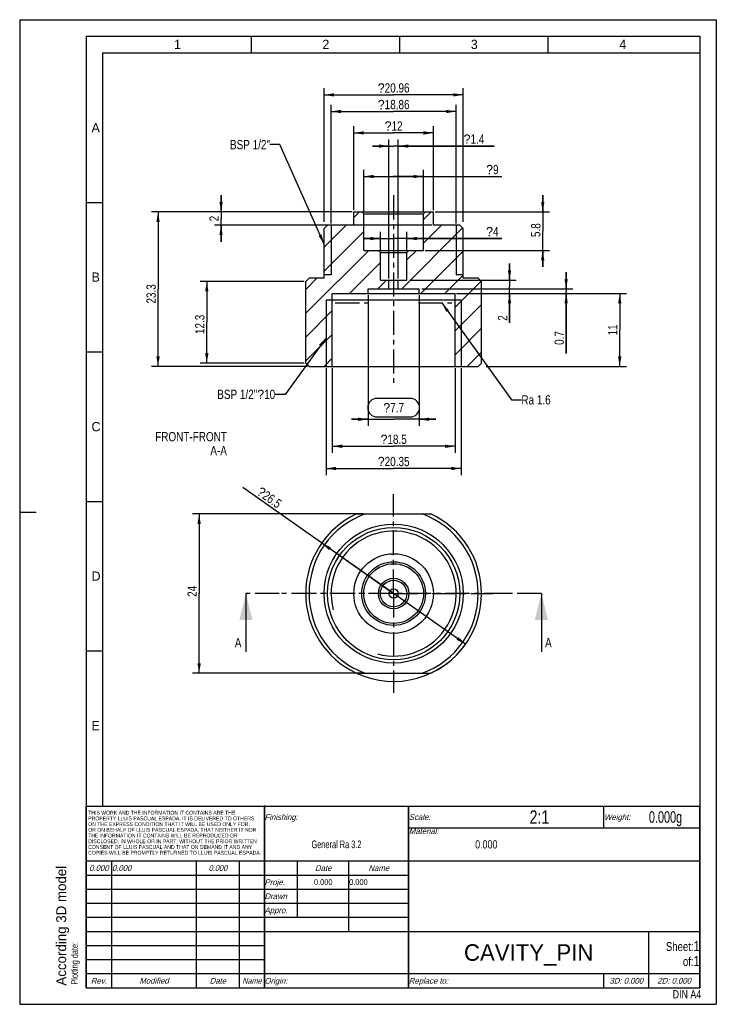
# Model space of a CAD drawing. Header units: millimetres. Extents: x 0 to 210, y 0 to 297.
import ezdxf

# ---------------------------------------------------------------- set-up
doc = ezdxf.new("R2010")
doc.units = ezdxf.units.MM
doc.header["$LTSCALE"] = 19.36
doc.linetypes.add('CENTER', pattern=[0.6, 0.375, -0.075, 0.075, -0.075])
doc.layers.get('0').update_dxf_attribs({"linetype": 'CONTINUOUS'})
for name, color, linetype in [('02___PRT_ALL_AXES', 7, 'CONTINUOUS'), ('030__DIMS', 7, 'CONTINUOUS'), ('051__CHAMFERS', 7, 'CONTINUOUS'), ('DEFAULT_1', 7, 'CENTER')]:
    doc.layers.add(name, color=color, linetype=linetype)
doc.styles.get("Standard").update_dxf_attribs({"font": 'txt', "width": 0.8})
doc.styles.add('TEXTSTYLE_2', font='txt')
doc.styles.add('TEXTSTYLE_3', font='symbol_asme.ttf')
doc.styles.add('TEXTSTYLE_4', font='symbol_iso.ttf')
doc.styles.add('TEXTSTYLE_5', font='txt', dxfattribs={"width": 0.9})
doc.styles.add('TEXTSTYLE_7', font='txt', dxfattribs={"width": 0.7})
doc.dimstyles.new('DIMSTYLE_1', dxfattribs={"dimtxt": 2.8, "dimasz": 3, "dimexe": 2, "dimexo": 0.5, "dimtad": 1, "dimlfac": 0.5, "dimdsep": 46, "dimtxsty": 'STANDARD', "dimblk": '_FILLED', "dimblk1": '_FILLED', "dimblk2": '_FILLED', "dimcen": 0.09, "dimazin": 2, "dimtp": 0.2, "dimtm": 0.2, "dimtfac": 1, "dimtmove": 0, "dimatfit": 2, "dimldrblk": '_FILLED', "dimfxl": 1, "dimtolj": 1, "dimarcsym": 0})
doc.dimstyles.new('DIMSTYLE_2', dxfattribs={"dimtxt": 2.8, "dimasz": 3, "dimexe": 2, "dimexo": 0.5, "dimgap": 0.7, "dimtad": 1, "dimlfac": 0.5, "dimdsep": 46, "dimtxsty": 'STANDARD', "dimblk": '_FILLED', "dimblk1": '_FILLED', "dimblk2": '_FILLED', "dimcen": 0.09, "dimazin": 2, "dimtp": 0.2, "dimtm": 0.2, "dimtfac": 1, "dimtofl": 0, "dimtmove": 0, "dimatfit": 3, "dimldrblk": '_FILLED', "dimfxl": 1, "dimtolj": 1, "dimarcsym": 0})
doc.dimstyles.new('DIMSTYLE_3', dxfattribs={"dimtxt": 2.8, "dimasz": 3, "dimexe": 2, "dimexo": 0.5, "dimgap": 0.7, "dimtad": 1, "dimdec": 3, "dimlfac": 0.5, "dimdsep": 46, "dimtxsty": 'STANDARD', "dimblk": '_FILLED', "dimblk1": '_FILLED', "dimblk2": '_FILLED', "dimcen": 0.09, "dimazin": 2, "dimtp": 0.001, "dimtm": 0.001, "dimtfac": 1, "dimtdec": 3, "dimtofl": 0, "dimtmove": 0, "dimatfit": 3, "dimldrblk": '_FILLED', "dimfxl": 1, "dimtolj": 1, "dimarcsym": 0})
doc.dimstyles.new('DIMSTYLE_4', dxfattribs={"dimtxt": 2.8, "dimasz": 3, "dimexe": 2, "dimexo": 0.5, "dimgap": 0.7, "dimtad": 1, "dimlfac": 0.5, "dimdsep": 46, "dimtxsty": 'STANDARD', "dimblk": '_FILLED', "dimblk1": '_FILLED', "dimblk2": '_FILLED', "dimcen": 0.09, "dimazin": 2, "dimtp": 0.01, "dimtm": 0.01, "dimtfac": 1, "dimtofl": 0, "dimtmove": 0, "dimatfit": 3, "dimldrblk": '_FILLED', "dimfxl": 1, "dimtolj": 1, "dimarcsym": 0})
doc.dimstyles.get("Standard").update_dxf_attribs({"dimtxt": 2.8, "dimasz": 3, "dimexe": 2, "dimexo": 0.5, "dimtad": 1, "dimdsep": 46, "dimtxsty": 'STANDARD', "dimblk": '_FILLED', "dimblk1": '_FILLED', "dimblk2": '_FILLED', "dimcen": 0.09, "dimazin": 2, "dimtol": 1, "dimtp": 0.01, "dimtm": 0.01, "dimtfac": 1, "dimtofl": 0, "dimtmove": 0, "dimatfit": 3, "dimldrblk": '_FILLED', "dimfxl": 1, "dimtolj": 1, "dimarcsym": 0})

# ---------------------------------------------------------------- blocks, each defined once
blk = doc.blocks.new('_FILLED')
at = {"color": 0, "linetype": 'BYBLOCK'}
blk.add_solid([(0, 0), (-1, 0.167), (-1, -0.167)], dxfattribs=at)
blk = doc.blocks.new('XSEC_FILLED')
at = {"color": 0, "linetype": 'BYBLOCK'}
blk.add_solid([(0, 0), (-1, 0.25), (-1, -0.25)], dxfattribs=at)
blk = doc.blocks.new('*D0')
at = {"color": 2, "linetype": 'CONTINUOUS'}
for p, q in [((112.73, 123.9), (67.22, 155.92)), ((91.06, 139.15), (112.73, 123.9)), ((134.4, 108.65), (112.73, 123.9))]:
    blk.add_line(p, q, dxfattribs=at)
at = {"color": 2, "linetype": 'CONTINUOUS', "xscale": 3, "yscale": 3, "zscale": 3}
for p, rotation in [((91.06, 139.15), 144.869063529), ((134.4, 108.65), 324.869063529)]:
    blk.add_blockref('_FILLED', p, dxfattribs=dict(at, rotation=rotation))
at = {"color": 2, "linetype": 'CONTINUOUS', "insert": (79.27, 151.73), "char_height": 2.8, "width": 12.2626, "attachment_point": 3, "rotation": 324.8691, "line_spacing_factor": 0.9, "style": 'TEXTSTYLE_3'}
blk.add_mtext('?\\ftxt;{\\W0.8;26.5}', dxfattribs=at)
blk = doc.blocks.new('*D1')
at = {"color": 2, "linetype": 'CONTINUOUS'}
for p, q in [((103.61, 147.9), (52.09, 147.9)), ((54.09, 147.9), (54.09, 123.9)), ((54.09, 99.9), (54.09, 123.9)), ((103.61, 99.9), (52.09, 99.9))]:
    blk.add_line(p, q, dxfattribs=at)
at = {"color": 2, "linetype": 'CONTINUOUS', "xscale": 3, "yscale": 3, "zscale": 3}
for p, rotation in [((54.09, 147.9), 90), ((54.09, 99.9), 270)]:
    blk.add_blockref('_FILLED', p, dxfattribs=dict(at, rotation=rotation))
at = {"color": 2, "linetype": 'CONTINUOUS', "insert": (50.59, 124.56), "char_height": 2.8, "width": 4.48, "attachment_point": 2, "rotation": 90, "line_spacing_factor": 0.9}
blk.add_mtext('24', dxfattribs=at)
blk = doc.blocks.new('*D2')
at = {"color": 2, "linetype": 'CONTINUOUS'}
for p, q in [((105.03, 213.92), (105.03, 174.47)), ((120.43, 213.92), (120.43, 174.47)), ((105.03, 176.47), (100.03, 176.47)), ((100.03, 176.47), (112.73, 176.47)), ((125.43, 176.47), (112.73, 176.47)), ((120.43, 176.47), (125.43, 176.47))]:
    blk.add_line(p, q, dxfattribs=at)
at = {"color": 2, "linetype": 'CONTINUOUS', "xscale": 3, "yscale": 3, "zscale": 3}
blk.add_blockref('_FILLED', (105.03, 176.47), dxfattribs=at)
at = {"color": 2, "linetype": 'CONTINUOUS', "xscale": 3, "yscale": 3, "zscale": 3, "rotation": 180}
blk.add_blockref('_FILLED', (120.43, 176.47), dxfattribs=at)
at = {"color": 2, "linetype": 'CONTINUOUS', "insert": (112.73, 181.37), "char_height": 2.8, "width": 10.0226, "attachment_point": 2, "line_spacing_factor": 0.9, "style": 'TEXTSTYLE_3'}
blk.add_mtext('?\\ftxt;{\\W0.8;7.7}', dxfattribs=at)
blk = doc.blocks.new('*D3')
at = {"color": 2, "linetype": 'CONTINUOUS'}
for p, q in [((111.33, 258.87), (106.33, 258.87)), ((106.33, 258.87), (112.73, 258.87)), ((111.33, 218.92), (111.33, 260.87)), ((143.06, 258.87), (112.73, 258.87)), ((114.13, 218.92), (114.13, 260.87)), ((114.13, 258.87), (143.06, 258.87))]:
    blk.add_line(p, q, dxfattribs=at)
at = {"color": 2, "linetype": 'CONTINUOUS', "xscale": 3, "yscale": 3, "zscale": 3}
blk.add_blockref('_FILLED', (111.33, 258.87), dxfattribs=at)
at = {"color": 2, "linetype": 'CONTINUOUS', "xscale": 3, "yscale": 3, "zscale": 3, "rotation": 180}
blk.add_blockref('_FILLED', (114.13, 258.87), dxfattribs=at)
at = {"color": 2, "linetype": 'CONTINUOUS', "insert": (133.82, 262.37), "char_height": 2.8, "width": 9.2389, "attachment_point": 1, "line_spacing_factor": 0.9, "style": 'TEXTSTYLE_4'}
blk.add_mtext('?\\ftxt;{\\W0.8;1.4}', dxfattribs=at)
blk = doc.blocks.new('*D4')
at = {"color": 2, "linetype": 'CONTINUOUS'}
for p, q in [((94.23, 191.92), (94.23, 166.33)), ((131.23, 191.92), (131.23, 166.33)), ((94.23, 168.33), (112.73, 168.33)), ((131.23, 168.33), (112.73, 168.33))]:
    blk.add_line(p, q, dxfattribs=at)
at = {"color": 2, "linetype": 'CONTINUOUS', "xscale": 3, "yscale": 3, "zscale": 3, "rotation": 180}
blk.add_blockref('_FILLED', (94.23, 168.33), dxfattribs=at)
at = {"color": 2, "linetype": 'CONTINUOUS', "xscale": 3, "yscale": 3, "zscale": 3}
blk.add_blockref('_FILLED', (131.23, 168.33), dxfattribs=at)
at = {"color": 2, "linetype": 'CONTINUOUS', "insert": (112.73, 171.83), "char_height": 2.8, "width": 11.4789, "attachment_point": 2, "line_spacing_factor": 0.9, "style": 'TEXTSTYLE_4'}
blk.add_mtext('?\\ftxt;{\\W0.8;18.5}', dxfattribs=at)
blk = doc.blocks.new('*D5')
at = {"color": 2, "linetype": 'CONTINUOUS'}
for p, q in [((147.67, 218.42), (147.67, 223.42)), ((147.67, 223.42), (147.67, 216.42)), ((117.51, 218.42), (149.67, 218.42)), ((131.73, 214.42), (149.67, 214.42)), ((147.67, 205.61), (147.67, 216.42)), ((147.67, 214.42), (147.67, 205.61))]:
    blk.add_line(p, q, dxfattribs=at)
at = {"color": 2, "linetype": 'CONTINUOUS', "xscale": 3, "yscale": 3, "zscale": 3}
for p, rotation in [((147.67, 218.42), 270), ((147.67, 214.42), 90)]:
    blk.add_blockref('_FILLED', p, dxfattribs=dict(at, rotation=rotation))
at = {"color": 2, "linetype": 'CONTINUOUS', "insert": (144.17, 207.85), "char_height": 2.8, "width": 2.24, "attachment_point": 3, "rotation": 90, "line_spacing_factor": 0.9}
blk.add_mtext('2', dxfattribs=at)
blk = doc.blocks.new('*D6')
at = {"color": 2, "linetype": 'CONTINUOUS'}
for p, q in [((100.73, 239.52), (100.73, 264.85)), ((124.73, 239.52), (124.73, 264.85)), ((100.73, 262.85), (112.73, 262.85)), ((124.73, 262.85), (112.73, 262.85))]:
    blk.add_line(p, q, dxfattribs=at)
at = {"color": 2, "linetype": 'CONTINUOUS', "xscale": 3, "yscale": 3, "zscale": 3, "rotation": 180}
blk.add_blockref('_FILLED', (100.73, 262.85), dxfattribs=at)
at = {"color": 2, "linetype": 'CONTINUOUS', "xscale": 3, "yscale": 3, "zscale": 3}
blk.add_blockref('_FILLED', (124.73, 262.85), dxfattribs=at)
at = {"color": 2, "linetype": 'CONTINUOUS', "insert": (112.73, 266.35), "char_height": 2.8, "width": 6.9989, "attachment_point": 2, "line_spacing_factor": 0.9, "style": 'TEXTSTYLE_4'}
blk.add_mtext('?\\ftxt;{\\W0.8;12}', dxfattribs=at)
blk = doc.blocks.new('*D7')
at = {"color": 2, "linetype": 'CONTINUOUS'}
for p, q in [((60.7, 239.02), (60.7, 244.02)), ((60.7, 244.02), (60.7, 237.02)), ((98.51, 239.02), (58.7, 239.02)), ((124.23, 235.02), (58.7, 235.02)), ((60.7, 230.02), (60.7, 237.02)), ((60.7, 235.02), (60.7, 230.02))]:
    blk.add_line(p, q, dxfattribs=at)
at = {"color": 2, "linetype": 'CONTINUOUS', "xscale": 3, "yscale": 3, "zscale": 3}
for p, rotation in [((60.7, 239.02), 270), ((60.7, 235.02), 90)]:
    blk.add_blockref('_FILLED', p, dxfattribs=dict(at, rotation=rotation))
at = {"color": 2, "linetype": 'CONTINUOUS', "insert": (57.2, 237.02), "char_height": 2.8, "width": 2.24, "attachment_point": 2, "rotation": 90, "line_spacing_factor": 0.9}
blk.add_mtext('2', dxfattribs=at)
blk = doc.blocks.new('*D8')
at = {"color": 2, "linetype": 'CONTINUOUS'}
for p, q in [((91.77, 235.98), (91.77, 276.32)), ((133.69, 235.98), (133.69, 276.32)), ((91.77, 274.32), (112.73, 274.32)), ((133.69, 274.32), (112.73, 274.32))]:
    blk.add_line(p, q, dxfattribs=at)
at = {"color": 2, "linetype": 'CONTINUOUS', "xscale": 3, "yscale": 3, "zscale": 3, "rotation": 180}
blk.add_blockref('_FILLED', (91.77, 274.32), dxfattribs=at)
at = {"color": 2, "linetype": 'CONTINUOUS', "xscale": 3, "yscale": 3, "zscale": 3}
blk.add_blockref('_FILLED', (133.69, 274.32), dxfattribs=at)
at = {"color": 2, "linetype": 'CONTINUOUS', "insert": (112.73, 277.82), "char_height": 2.8, "width": 13.7189, "attachment_point": 2, "line_spacing_factor": 0.9, "style": 'TEXTSTYLE_4'}
blk.add_mtext('?\\ftxt;{\\W0.8;20.96}', dxfattribs=at)
blk = doc.blocks.new('*D9')
at = {"color": 2, "linetype": 'CONTINUOUS'}
for p, q in [((131.73, 214.42), (182.89, 214.42)), ((180.89, 214.42), (180.89, 203.42)), ((180.89, 192.42), (180.89, 203.42)), ((140.6, 192.42), (182.89, 192.42))]:
    blk.add_line(p, q, dxfattribs=at)
at = {"color": 2, "linetype": 'CONTINUOUS', "xscale": 3, "yscale": 3, "zscale": 3}
for p, rotation in [((180.89, 214.42), 90), ((180.89, 192.42), 270)]:
    blk.add_blockref('_FILLED', p, dxfattribs=dict(at, rotation=rotation))
at = {"color": 2, "linetype": 'CONTINUOUS', "insert": (177.39, 203.42), "char_height": 2.8, "width": 4.48, "attachment_point": 2, "rotation": 90, "line_spacing_factor": 0.9}
blk.add_mtext('11', dxfattribs=at)
blk = doc.blocks.new('*D10')
at = {"color": 2, "linetype": 'CONTINUOUS'}
for p, q in [((164.74, 215.82), (164.74, 220.82)), ((164.74, 220.82), (164.74, 215.12)), ((121.23, 215.82), (166.74, 215.82)), ((132.27, 214.42), (166.74, 214.42)), ((164.74, 196.35), (164.74, 215.12)), ((164.74, 214.42), (164.74, 196.35))]:
    blk.add_line(p, q, dxfattribs=at)
at = {"color": 2, "linetype": 'CONTINUOUS', "xscale": 3, "yscale": 3, "zscale": 3}
for p, rotation in [((164.74, 215.82), 270), ((164.74, 214.42), 90)]:
    blk.add_blockref('_FILLED', p, dxfattribs=dict(at, rotation=rotation))
at = {"color": 2, "linetype": 'CONTINUOUS', "insert": (161.24, 203.07), "char_height": 2.8, "width": 6.72, "attachment_point": 3, "rotation": 90, "line_spacing_factor": 0.9}
blk.add_mtext('0.7', dxfattribs=at)
blk = doc.blocks.new('*D11')
at = {"color": 2, "linetype": 'CONTINUOUS'}
for p, q in [((93.87, 235.52), (93.87, 271.31)), ((131.59, 235.52), (131.59, 271.31)), ((93.87, 269.31), (112.73, 269.31)), ((131.59, 269.31), (112.73, 269.31))]:
    blk.add_line(p, q, dxfattribs=at)
at = {"color": 2, "linetype": 'CONTINUOUS', "xscale": 3, "yscale": 3, "zscale": 3, "rotation": 180}
blk.add_blockref('_FILLED', (93.87, 269.31), dxfattribs=at)
at = {"color": 2, "linetype": 'CONTINUOUS', "xscale": 3, "yscale": 3, "zscale": 3}
blk.add_blockref('_FILLED', (131.59, 269.31), dxfattribs=at)
at = {"color": 2, "linetype": 'CONTINUOUS', "insert": (112.73, 272.81), "char_height": 2.8, "width": 13.7189, "attachment_point": 2, "line_spacing_factor": 0.9, "style": 'TEXTSTYLE_4'}
blk.add_mtext('?\\ftxt;{\\W0.8;18.86}', dxfattribs=at)
blk = doc.blocks.new('*D12')
at = {"color": 2, "linetype": 'CONTINUOUS'}
for p, q in [((92.38, 191.92), (92.38, 159.63)), ((133.08, 191.92), (133.08, 159.63)), ((92.38, 161.63), (112.73, 161.63)), ((133.08, 161.63), (112.73, 161.63))]:
    blk.add_line(p, q, dxfattribs=at)
at = {"color": 2, "linetype": 'CONTINUOUS', "xscale": 3, "yscale": 3, "zscale": 3, "rotation": 180}
blk.add_blockref('_FILLED', (92.38, 161.63), dxfattribs=at)
at = {"color": 2, "linetype": 'CONTINUOUS', "xscale": 3, "yscale": 3, "zscale": 3}
blk.add_blockref('_FILLED', (133.08, 161.63), dxfattribs=at)
at = {"color": 2, "linetype": 'CONTINUOUS', "insert": (112.73, 165.13), "char_height": 2.8, "width": 13.7189, "attachment_point": 2, "line_spacing_factor": 0.9, "style": 'TEXTSTYLE_4'}
blk.add_mtext('?\\ftxt;{\\W0.8;20.35}', dxfattribs=at)
blk = doc.blocks.new('*D13')
at = {"layer": '030__DIMS', "color": 2, "linetype": 'CONTINUOUS'}
for p, q in [((100.23, 239.02), (39.71, 239.02)), ((41.71, 239.02), (41.71, 215.72)), ((41.71, 192.42), (41.71, 215.72)), ((86.73, 192.42), (39.71, 192.42))]:
    blk.add_line(p, q, dxfattribs=at)
at = {"layer": '030__DIMS', "color": 2, "linetype": 'CONTINUOUS', "xscale": 3, "yscale": 3, "zscale": 3}
for p, rotation in [((41.71, 239.02), 90), ((41.71, 192.42), 270)]:
    blk.add_blockref('_FILLED', p, dxfattribs=dict(at, rotation=rotation))
at = {"layer": '030__DIMS', "color": 2, "linetype": 'CONTINUOUS', "insert": (38.21, 214.29), "char_height": 2.8, "width": 8.96, "attachment_point": 2, "rotation": 90, "line_spacing_factor": 0.9}
blk.add_mtext('23.3', dxfattribs=at)
blk = doc.blocks.new('*D14')
at = {"layer": '030__DIMS', "color": 2, "linetype": 'CONTINUOUS'}
for p, q in [((85.73, 218.02), (54.4, 218.02)), ((56.4, 218.02), (56.4, 205.72)), ((56.4, 193.42), (56.4, 205.72)), ((85.73, 193.42), (54.4, 193.42))]:
    blk.add_line(p, q, dxfattribs=at)
at = {"layer": '030__DIMS', "color": 2, "linetype": 'CONTINUOUS', "xscale": 3, "yscale": 3, "zscale": 3}
for p, rotation in [((56.4, 218.02), 90), ((56.4, 193.42), 270)]:
    blk.add_blockref('_FILLED', p, dxfattribs=dict(at, rotation=rotation))
at = {"layer": '030__DIMS', "color": 2, "linetype": 'CONTINUOUS', "insert": (52.9, 205.09), "char_height": 2.8, "width": 8.96, "attachment_point": 2, "rotation": 90, "line_spacing_factor": 0.9}
blk.add_mtext('12.3', dxfattribs=at)
blk = doc.blocks.new('*D15')
at = {"layer": '030__DIMS', "color": 2, "linetype": 'CONTINUOUS'}
for p, q in [((103.73, 238.92), (103.73, 251.7)), ((103.73, 249.7), (112.73, 249.7)), ((121.73, 249.7), (112.73, 249.7)), ((112.73, 249.7), (145.37, 249.7)), ((121.73, 238.92), (121.73, 251.7))]:
    blk.add_line(p, q, dxfattribs=at)
at = {"layer": '030__DIMS', "color": 2, "linetype": 'CONTINUOUS', "xscale": 3, "yscale": 3, "zscale": 3, "rotation": 180}
blk.add_blockref('_FILLED', (103.73, 249.7), dxfattribs=at)
at = {"layer": '030__DIMS', "color": 2, "linetype": 'CONTINUOUS', "xscale": 3, "yscale": 3, "zscale": 3}
blk.add_blockref('_FILLED', (121.73, 249.7), dxfattribs=at)
at = {"layer": '030__DIMS', "color": 2, "linetype": 'CONTINUOUS', "insert": (140.61, 253.2), "char_height": 2.8, "width": 4.7589, "attachment_point": 1, "line_spacing_factor": 0.9, "style": 'TEXTSTYLE_4'}
blk.add_mtext('?\\ftxt;{\\W0.8;9}', dxfattribs=at)
blk = doc.blocks.new('*D16')
at = {"layer": '030__DIMS', "color": 7, "linetype": 'CONTINUOUS'}
for p, q in [((108.73, 227.32), (108.73, 232.98)), ((116.73, 227.32), (116.73, 232.98)), ((108.73, 230.98), (103.73, 230.98)), ((103.73, 230.98), (112.73, 230.98)), ((145.37, 230.98), (112.73, 230.98)), ((116.73, 230.98), (145.37, 230.98))]:
    blk.add_line(p, q, dxfattribs=at)
at = {"layer": '030__DIMS', "color": 7, "linetype": 'CONTINUOUS', "xscale": 3, "yscale": 3, "zscale": 3}
blk.add_blockref('_FILLED', (108.73, 230.98), dxfattribs=at)
at = {"layer": '030__DIMS', "color": 7, "linetype": 'CONTINUOUS', "xscale": 3, "yscale": 3, "zscale": 3, "rotation": 180}
blk.add_blockref('_FILLED', (116.73, 230.98), dxfattribs=at)
at = {"layer": '030__DIMS', "color": 7, "linetype": 'CONTINUOUS', "insert": (140.61, 234.48), "char_height": 2.8, "width": 4.7589, "attachment_point": 1, "line_spacing_factor": 0.9, "style": 'TEXTSTYLE_4'}
blk.add_mtext('?\\ftxt;{\\W0.8;4}', dxfattribs=at)
blk = doc.blocks.new('*D17')
at = {"layer": '030__DIMS', "color": 2, "linetype": 'CONTINUOUS'}
for p, q in [((157.68, 239.02), (157.68, 244.02)), ((157.68, 244.02), (157.68, 233.22)), ((125.23, 239.02), (159.68, 239.02)), ((157.68, 222.42), (157.68, 233.22)), ((122.23, 227.42), (159.68, 227.42)), ((157.68, 227.42), (157.68, 222.42))]:
    blk.add_line(p, q, dxfattribs=at)
at = {"layer": '030__DIMS', "color": 2, "linetype": 'CONTINUOUS', "xscale": 3, "yscale": 3, "zscale": 3}
for p, rotation in [((157.68, 239.02), 270), ((157.68, 227.42), 90)]:
    blk.add_blockref('_FILLED', p, dxfattribs=dict(at, rotation=rotation))
at = {"layer": '030__DIMS', "color": 2, "linetype": 'CONTINUOUS', "insert": (154.18, 233.51), "char_height": 2.8, "width": 6.72, "attachment_point": 2, "rotation": 90, "line_spacing_factor": 0.9}
blk.add_mtext('5.8', dxfattribs=at)

msp = doc.modelspace()

# ---------------------------------------------------------------- hatches: boundary and pattern name
at = {"linetype": 'CONTINUOUS'}
h = msp.add_hatch(dxfattribs=at)
h.set_pattern_fill('A', color=2, scale=5.083554, angle=45, style=0, pattern_type=0)
h.set_pattern_definition([(45, (0, 0), (-3.59462, 3.59462), [])])
h.paths.add_polyline_path([(132.6905, 235.0245), (133.6905, 234.0245), (133.6905, 219.0245), (138.2304, 219.0245), (139.2305, 218.0244), (139.2305, 193.4245), (138.2304, 192.4245), (131.2305, 192.4245), (131.2305, 214.4245), (120.4305, 214.4245), (120.4305, 215.8245), (114.1305, 215.8245), (114.1305, 218.4245), (116.7305, 218.4245), (116.7305, 226.8245), (117.3305, 227.4245), (121.7305, 227.4245), (121.7305, 238.4245), (122.3305, 239.0245), (124.7305, 239.0245), (124.7305, 235.0245)])
h.paths.add_polyline_path([(91.7705, 234.0245), (92.7705, 235.0245), (100.7305, 235.0245), (100.7305, 239.0245), (103.1305, 239.0245), (103.7305, 238.4245), (103.7305, 227.4245), (108.1305, 227.4245), (108.7305, 226.8245), (108.7305, 218.4245), (111.3305, 218.4245), (111.3305, 215.8245), (105.0305, 215.8245), (105.0305, 214.4245), (94.2305, 214.4245), (94.2305, 192.4245), (87.2305, 192.4245), (86.2305, 193.4245), (86.2305, 218.0244), (87.2305, 219.0245), (91.7705, 219.0245)])

# ---------------------------------------------------------------- linework, layer by layer
at = {"color": 2, "linetype": 'CONTINUOUS'}
for p, q in [((0, 297), (0, 0)), ((0, 297), (210, 297)), ((210, 297), (210, 0)), ((69.75, 292), (69.75, 287)), ((114.5, 292), (114.5, 287)), ((159.25, 292), (159.25, 287)), ((25, 287), (25, 59.99)), ((25, 287), (205, 287)), ((20, 241.9), (25, 241.9)), ((93.8705, 235.0245), (93.8705, 220.0245)), ((131.5905, 235.0245), (131.5905, 220.0245)), ((92.3805, 212.4245), (92.3805, 192.4245)), ((133.0805, 212.4245), (133.0805, 192.4245)), ((20, 196.8), (25, 196.8)), ((117.7417, 182.7749), (107.7192, 182.7749)), ((107.7192, 177.1749), (117.7417, 177.1749)), ((20, 151.7), (25, 151.7)), ((0, 148.5), (5, 148.5)), ((20, 106.6), (25, 106.6)), ((19.9996, 4.9992), (19.9996, 59.7492)), ((19.9996, 59.7492), (204.9996, 59.7492)), ((73.7496, 4.9992), (73.7496, 59.7492)), ((117.2496, 4.9992), (117.2496, 59.7492)), ((176.1196, 53.2492), (176.1196, 59.7492)), ((204.9996, 4.9992), (204.9996, 59.7492)), ((117.2496, 53.2492), (204.9996, 53.2492)), ((19.9996, 43.2492), (204.9996, 43.2492)), ((27.7496, 4.9992), (27.7496, 43.2492)), ((53.2496, 4.9992), (53.2496, 43.2492)), ((66.2496, 4.9992), (66.2496, 43.2492)), ((83.7496, 26.2492), (83.7496, 43.2492)), ((99.2496, 21.9992), (99.2496, 43.2492)), ((19.9996, 38.9992), (117.2496, 38.9992)), ((19.9996, 34.7492), (117.2496, 34.7492)), ((19.9996, 30.4992), (117.2496, 30.4992)), ((19.9996, 26.2492), (117.2496, 26.2492)), ((19.9996, 21.9992), (204.9996, 21.9992)), ((189.6196, 4.9992), (189.6196, 21.9992)), ((19.9996, 17.7492), (73.7496, 17.7492)), ((19.9996, 13.4992), (73.7496, 13.4992)), ((19.9996, 9.2492), (204.9996, 9.2492)), ((176.1196, 4.9992), (176.1196, 9.2492)), ((19.9996, 4.9992), (204.9996, 4.9992)), ((0, 0), (210, 0))]:
    msp.add_line(p, q, dxfattribs=at)
at = {"color": 7, "linetype": 'CONTINUOUS'}
for p, q in [((20, 292), (20, 5)), ((20, 292), (205, 292)), ((205, 292), (205, 5)), ((100.7305, 235.0245), (100.7305, 239.0245)), ((100.7305, 239.0245), (124.7305, 239.0245)), ((103.7305, 238.4245), (103.1305, 239.0245)), ((103.7305, 227.4245), (103.7305, 238.4245)), ((103.7305, 238.4245), (121.7305, 238.4245)), ((121.7305, 238.4245), (122.3305, 239.0245)), ((121.7305, 227.4245), (121.7305, 238.4245)), ((124.7305, 235.0245), (124.7305, 239.0245)), ((91.7705, 234.0245), (92.7705, 235.0245)), ((100.7305, 235.0245), (92.7705, 235.0245)), ((132.6905, 235.0245), (124.7305, 235.0245)), ((133.6905, 234.0245), (132.6905, 235.0245)), ((91.7705, 219.0245), (91.7705, 234.0245)), ((133.6905, 219.0245), (133.6905, 234.0245)), ((103.7305, 227.4245), (121.7305, 227.4245)), ((108.7305, 226.8245), (108.1305, 227.4245)), ((108.7305, 218.4245), (108.7305, 226.8245)), ((108.7305, 226.8245), (116.7305, 226.8245)), ((116.7305, 226.8245), (117.3305, 227.4245)), ((116.7305, 218.4245), (116.7305, 226.8245)), ((93.8705, 220.0245), (91.7705, 220.0245)), ((133.6905, 220.0245), (131.5905, 220.0245)), ((86.2305, 218.0244), (87.2305, 219.0245)), ((86.2305, 193.4245), (86.2305, 218.0244)), ((91.7705, 219.0245), (87.2305, 219.0245)), ((108.7305, 218.4245), (116.7305, 218.4245)), ((111.3305, 215.8245), (111.3305, 218.4245)), ((114.1305, 215.8245), (114.1305, 218.4245)), ((138.2304, 219.0245), (133.6905, 219.0245)), ((139.2305, 218.0244), (138.2304, 219.0245)), ((139.2305, 193.4245), (139.2305, 218.0244)), ((94.2305, 192.4245), (94.2305, 214.4245)), ((94.2305, 214.4245), (131.2305, 214.4245)), ((105.0305, 214.4245), (105.0305, 215.8245)), ((105.0305, 215.8245), (120.4305, 215.8245)), ((120.4305, 214.4245), (120.4305, 215.8245)), ((131.2305, 192.4245), (131.2305, 214.4245)), ((94.2305, 212.4245), (92.3805, 212.4245)), ((131.2269, 212.4245), (94.2341, 212.4245)), ((133.0805, 212.4245), (131.2305, 212.4245)), ((86.2305, 193.4245), (87.2305, 192.4245)), ((139.2305, 193.4245), (138.2304, 192.4245)), ((87.2305, 192.4245), (138.2304, 192.4245)), ((20.002, 59.7502), (205.002, 59.7502)), ((73.7502, 59.9916), (73.7502, 5.0016)), ((117.2501, 59.7628), (117.2501, 5.0012)), ((20.0028, 43.2497), (205.0028, 43.2497)), ((73.7679, 22.0006), (205.0079, 22.0006)), ((20, 5), (205, 5))]:
    msp.add_line(p, q, dxfattribs=at)
for radius in [12, 9.6, 9, 4.6, 4]:
    msp.add_circle((112.7305, 123.8988), radius, dxfattribs=at)
at = {"color": 2, "linetype": 'CONTINUOUS'}
for centre, radius, start, end in [((107.7192, 179.9749), 2.8, 90, 270), ((117.7417, 179.9749), 2.8, 270, 90), ((112.7305, 123.8988), 18.86, 255, 195), ((112.7305, 123.8988), 26.5, 244.912372, 325.949988)]:
    msp.add_arc(centre, radius, start, end, dxfattribs=at)
at = {"layer": '02___PRT_ALL_AXES', "color": 7, "linetype": 'CENTER'}
for p, q in [((112.7305, 244.0245), (112.7305, 187.4245)), ((112.7305, 123.8988), (112.7305, 153.8401)), ((112.7305, 123.8988), (82.7892, 123.8988)), ((112.7305, 123.8988), (112.7305, 93.9575)), ((112.7305, 123.8988), (142.6718, 123.8988))]:
    msp.add_line(p, q, dxfattribs=at)
at = {"layer": '02___PRT_ALL_AXES', "color": 7, "linetype": 'CONTINUOUS'}
msp.add_circle((112.7305, 123.8988), 1.4, dxfattribs=at)
at = {"layer": '051__CHAMFERS', "color": 7, "linetype": 'CONTINUOUS'}
for p, q in [((101.4944, 147.8988), (123.9666, 147.8988)), ((101.4944, 99.8988), (123.9666, 99.8988))]:
    msp.add_line(p, q, dxfattribs=at)
for radius in [20.96, 19.96]:
    msp.add_circle((112.7305, 123.8988), radius, dxfattribs=at)
for centre, radius, start, end in [((112.7305, 123.8989), 26.5, 115.087767, 244.912353), ((112.7305, 123.8989), 25.5, 109.750058, 250.250042), ((112.7304, 123.8987), 25.5, 289.750058, 70.250042), ((112.7304, 123.8987), 26.5, 295.087767, 64.912353)]:
    msp.add_arc(centre, radius, start, end, dxfattribs=at)
at = {"layer": 'DEFAULT_1', "color": 4, "linetype": 'CENTER'}
for p, q in [((95.1441, 211.572), (105.1148, 211.572)), ((120.2525, 211.572), (130.2232, 211.572))]:
    msp.add_line(p, q, dxfattribs=at)
at = {"layer": 'DEFAULT_1', "color": 7, "linetype": 'CENTER'}
for p, q in [((78.1983, 123.8988), (68.1983, 123.8988)), ((157.2626, 123.8988), (147.2626, 123.8988))]:
    msp.add_line(p, q, dxfattribs=at)
at = {"layer": 'DEFAULT_1', "color": 9, "linetype": 'CENTER'}
msp.add_line((147.2626, 123.8988), (78.1983, 123.8988), dxfattribs=at)

# ---------------------------------------------------------------- texts
at = {"color": 2, "linetype": 'CONTINUOUS', "line_spacing_factor": 0.9}
for s, insert, char_height, width, attachment_point, style in [('1', (46.5098, 290.9493), 2.8, 2.8, 1, 'TEXTSTYLE_2'), ('2', (91.2598, 290.9493), 2.8, 2.8, 1, 'TEXTSTYLE_2'), ('3', (136.0098, 290.9493), 2.8, 2.8, 1, 'TEXTSTYLE_2'), ('4', (180.7598, 290.9493), 2.8, 2.8, 1, 'TEXTSTYLE_2'), ('A', (21.6576, 265.8561), 2.8, 2.8, 1, 'TEXTSTYLE_2'), ('B', (21.6576, 220.7561), 2.8, 2.8, 1, 'TEXTSTYLE_2'), ('C', (21.6576, 175.6561), 2.8, 2.8, 1, 'TEXTSTYLE_2'), ('D', (21.6576, 130.5561), 2.8, 2.8, 1, 'TEXTSTYLE_2'), ('E', (21.6576, 85.4561), 2.8, 2.8, 1, 'TEXTSTYLE_2'), ('\\Q15.0;Finishing:', (73.8121, 57.3434), 1.75, 26.25, 1, 'TEXTSTYLE_2'), ('\\Q15.0;Scale:', (117.3121, 57.3434), 1.75, 15.75, 1, 'TEXTSTYLE_2'), ('\\Q15.0;Weight:', (176.1821, 57.3434), 1.75, 18.375, 1, 'TEXTSTYLE_2'), ('\\Q15.0;Material:', (117.3121, 53.1094), 1.75, 23.625, 1, 'TEXTSTYLE_2'), ('General Ra 3.2', (95.4996, 49.3992), 2.3, 22.54, 2, 'TEXTSTYLE_7'), ('\\Q15.0;0.000', (23.8746, 41.9684), 1.75, 13.125, 2, 'TEXTSTYLE_2'), ('\\Q15.0;0.000', (27.8121, 41.9684), 1.75, 13.125, 1, 'TEXTSTYLE_2'), ('\\Q15.0;Date', (91.4996, 41.9684), 1.75, 10.5, 2, 'TEXTSTYLE_2'), ('\\Q15.0;Name', (108.2496, 41.9684), 1.75, 10.5, 2, 'TEXTSTYLE_2'), ('\\Q15.0;Proje.', (73.8121, 37.7184), 1.75, 15.75, 1, 'TEXTSTYLE_2'), ('\\Q15.0;Drawn', (73.8121, 33.4684), 1.75, 13.125, 1, 'TEXTSTYLE_2'), ('\\Q15.0;Appro.', (73.8121, 29.2184), 1.75, 15.75, 1, 'TEXTSTYLE_2'), ('\\Q15.0;Rev.', (23.8746, 7.9684), 1.75, 10.5, 2, 'TEXTSTYLE_2'), ('\\Q15.0;Modified', (40.4996, 7.9684), 1.75, 21, 2, 'TEXTSTYLE_2'), ('\\Q15.0;Date', (59.7496, 7.9684), 1.75, 10.5, 2, 'TEXTSTYLE_2'), ('\\Q15.0;Name', (69.9996, 7.9684), 1.75, 9.45, 2, 'TEXTSTYLE_5'), ('\\Q15.0;Origin: ', (73.8121, 7.9684), 1.75, 21, 1, 'TEXTSTYLE_2'), ('\\Q15.0;Replace to:', (117.3121, 7.9684), 1.75, 28.875, 1, 'TEXTSTYLE_2'), ('\\Q15.0;3D: 0.000', (182.8696, 7.9684), 1.75, 23.625, 2, 'TEXTSTYLE_2'), ('\\Q15.0;2D: 0.000', (197.3096, 7.9684), 1.75, 23.625, 2, 'TEXTSTYLE_2')]:
    msp.add_mtext(s, dxfattribs=dict(at, insert=insert, char_height=char_height, width=width, attachment_point=attachment_point, style=style))
for s, insert, char_height, width, attachment_point in [('BSP 1/2" ', (75.451, 260.716), 2.8, 20.16, 3), ('BSP 1/2"\\fSymbol_ASME;{\\W1.0;?}\\ftxt;10 ', (77.0226, 185.3796), 2.8, 28.024615, 3), ('Ra 1.6', (151.2456, 183.7339), 2.8, 13.44, 1), ('FRONT-FRONT\\P         A-A', (62.4685, 172.6336), 2.8, 26.88, 3), ('THIS WORK AND THE INFORMATION IT CONTAINS ARE THE \\PPROPERTY LLUIS PASCUAL ESPADA. IT IS DELIVERED TO OTHERS \\PON THE EXPRESS CONDITION THAT IT WILL BE USED ONLY FOR, \\POR ON BEHALF OF LLUIS PASCUAL ESPADA, THAT NEITHER IT NOR \\PTHE INFORMATION IT CONTAINS WILL BE REPRODUCED OR \\PDISCLOSED, IN WHOLE OR IN PART, WITHOUT THE PRIOR WRITTEN \\PCONSENT OF LLUIS PASCUAL AND THAT ON DEMAND IT AND ANY \\PCOPIES WILL BE PROMPTLY RETURNED TO LLUIS PASCUAL ESPADA.', (20.6584, 58.3727), 1.15, 53.36, 1), ('0.000', (137.3121, 49.4992), 2.5, 10, 1), ('\\Q15.0;0.000', (59.7496, 41.9684), 1.75, 10.5, 2), ('0.000', (91.4996, 37.7492), 1.75, 7, 2), ('0.000', (99.3121, 37.7492), 1.75, 7, 1), ('Sheet:\\H3.0;1\\P\\H2.7; of:\\H3.0;1', (204.9371, 19.0742), 2.7, 15.36, 3), ('DIN A4', (205.4535, 4.2803), 2.5, 12, 3)]:
    msp.add_mtext(s, dxfattribs=dict(at, insert=insert, char_height=char_height, width=width, attachment_point=attachment_point))
at = {"color": 7, "linetype": 'CONTINUOUS', "line_spacing_factor": 0.9}
for s, insert, char_height, width, attachment_point in [('A', (64.8383, 110.4988), 2.8, 2.24, 1), ('A', (158.3826, 110.4988), 2.8, 2.24, 1), ('2:1', (156.6846, 58.4992), 4, 9.6, 2)]:
    msp.add_mtext(s, dxfattribs=dict(at, insert=insert, char_height=char_height, width=width, attachment_point=attachment_point))
for s, insert, char_height, width, attachment_point, style in [('0.000g', (189.6821, 58.2492), 3.5, 14.7, 1, 'TEXTSTYLE_7'), ('CAVITY_PIN', (153.4346, 18.1242), 5, 50, 2, 'TEXTSTYLE_2')]:
    msp.add_mtext(s, dxfattribs=dict(at, insert=insert, char_height=char_height, width=width, attachment_point=attachment_point, style=style))
at = {"color": 2, "linetype": 'CONTINUOUS', "insert": (11.0076, 5.6505), "char_height": 3, "width": 54, "attachment_point": 1, "rotation": 90, "line_spacing_factor": 0.9, "style": 'TEXTSTYLE_2'}
msp.add_mtext('According 3D model', dxfattribs=at)
at = {"color": 2, "linetype": 'CONTINUOUS', "insert": (15.5172, 5.9288), "char_height": 2, "width": 22.4, "attachment_point": 1, "rotation": 90, "line_spacing_factor": 0.9}
msp.add_mtext('Plotting date:', dxfattribs=at)

# ---------------------------------------------------------------- dimensions: what is measured, and where the dimension line sits
at = {"color": 2, "linetype": 'CONTINUOUS'}
for base, p1, p2, dimstyle, picture, middle in [((133.6905, 274.3161), (91.7705, 235.4766), (133.6905, 235.4827), 'DIMSTYLE_4', '*D8', (112.7305, 274.3161)), ((131.5905, 269.3091), (93.8705, 235.0245), (131.5905, 235.0245), 'DIMSTYLE_4', '*D11', (112.7305, 269.3091)), ((124.7305, 262.8485), (100.7305, 239.0245), (124.7305, 239.0245), 'DIMSTYLE_3', '*D6', (112.7305, 262.8485)), ((114.1305, 258.8655), (111.3305, 218.4245), (114.1305, 218.4245), 'DIMSTYLE_3', '*D3', (138.4434, 258.8655)), ((120.4305, 176.4749), (105.0305, 214.4245), (120.4305, 214.4245), 'DIMSTYLE_2', '*D2', (112.7305, 176.4749)), ((131.2305, 168.3302), (94.2305, 192.4245), (131.2305, 192.4245), 'DIMSTYLE_3', '*D4', (112.7305, 168.3302))]:
    dim = msp.add_linear_dim(base=base, p1=p1, p2=p2, text='{\\fSymbol_ASME;\\W1.0;?}<>', dimstyle=dimstyle, dxfattribs=at)
    dim.commit()
    dim.dimension.update_dxf_attribs({"geometry": picture, "text_midpoint": middle, "dimtype": 160})
for base, p1, p2, angle, dimstyle, picture, middle in [((60.698, 235.0245), (99.0082, 239.0245), (124.7305, 235.0245), 270, 'DIMSTYLE_3', '*D7', (60.698, 237.0245)), ((147.6709, 218.4245), (131.2305, 214.4245), (117.0105, 218.4245), 90, 'DIMSTYLE_3', '*D5', (147.6709, 206.7286)), ((164.7382, 214.4245), (120.7335, 215.8245), (131.7714, 214.4245), 270, 'DIMSTYLE_4', '*D10', (164.7382, 199.706)), ((180.8926, 214.4245), (140.1002, 192.4245), (131.2305, 214.4245), 90, 'DIMSTYLE_4', '*D9', (180.8926, 203.4245)), ((54.0912, 99.8988), (104.1136, 147.8988), (104.1136, 99.8988), 270, 'DIMSTYLE_2', '*D1', (54.0912, 124.6333))]:
    dim = msp.add_linear_dim(base=base, p1=p1, p2=p2, angle=angle, dimstyle=dimstyle, dxfattribs=at)
    dim.commit()
    dim.dimension.update_dxf_attribs({"geometry": picture, "text_midpoint": middle, "dimtype": 160})
dim = msp.add_linear_dim(base=(92.3805, 161.6262), p1=(133.0805, 192.4245), p2=(92.3805, 192.4245), angle=180, text='{\\fSymbol_ASME;\\W1.0;?}<>', dimstyle='DIMSTYLE_4', dxfattribs=at)
dim.commit()
dim.dimension.update_dxf_attribs({"geometry": '*D12', "text_midpoint": (112.7305, 161.6262), "dimtype": 160})
dim = msp.add_diameter_dim_2p(p1=(91.0577, 139.1482), p2=(134.4032, 108.6495), text='{\\fSymbol_ASME;\\W1.0;?}<>', dimstyle='DIMSTYLE_1', override={"dimpost": '<>'}, dxfattribs=at)
dim.commit()
dim.dimension.update_dxf_attribs({"geometry": '*D0', "text_midpoint": (73.4451, 154.1084), "dimtype": 163})
at = {"layer": '030__DIMS', "color": 2, "linetype": 'CONTINUOUS'}
dim = msp.add_linear_dim(base=(121.7305, 249.701), p1=(103.7305, 238.4245), p2=(121.7305, 238.4245), text='{\\fSymbol_ASME;\\W1.0;?}<>', dimstyle='DIMSTYLE_4', dxfattribs=at)
dim.commit()
dim.dimension.update_dxf_attribs({"geometry": '*D15', "text_midpoint": (142.9865, 249.701), "dimtype": 160})
for base, p1, p2, angle, picture, middle in [((157.6813, 239.0245), (121.7305, 227.4245), (124.7305, 239.0245), 90, '*D17', (157.6813, 233.5837)), ((41.7112, 192.4245), (100.7305, 239.0245), (87.2305, 192.4245), 270, '*D13', (41.7112, 214.3619)), ((56.4035, 218.0244), (86.2305, 193.4245), (86.2305, 218.0244), 90, '*D14', (56.4035, 205.4431))]:
    dim = msp.add_linear_dim(base=base, p1=p1, p2=p2, angle=angle, dimstyle='DIMSTYLE_4', dxfattribs=at)
    dim.commit()
    dim.dimension.update_dxf_attribs({"geometry": picture, "text_midpoint": middle, "dimtype": 160})
at = {"layer": '030__DIMS', "color": 7, "linetype": 'CONTINUOUS'}
dim = msp.add_linear_dim(base=(116.7305, 230.9759), p1=(108.7305, 226.8245), p2=(116.7305, 226.8245), text='{\\fSymbol_ASME;\\W1.0;?}<>', dimstyle='DIMSTYLE_4', dxfattribs=at)
dim.commit()
dim.dimension.update_dxf_attribs({"geometry": '*D16', "text_midpoint": (142.9865, 230.9759), "dimtype": 160})

# ---------------------------------------------------------------- leaders
at = {"color": 2, "linetype": 'CONTINUOUS'}
for points in [[(91.7705, 229.274), (78.451, 259.316), (75.451, 259.316)], [(127.2538, 211.572), (148.2456, 182.3339), (151.2456, 182.3339)], [(92.3805, 201.0628), (80.0226, 183.9796), (77.0226, 183.9796)]]:
    msp.add_leader(points, dimstyle='STANDARD', override={"dimtad": 0}, dxfattribs=at)
at = {"color": 7, "linetype": 'CONTINUOUS'}
for points in [[(68.1983, 123.8988), (68.1983, 106.2988)], [(157.2626, 123.8988), (157.2626, 106.2988)]]:
    msp.add_leader(points, dimstyle='STANDARD', override={"dimasz": 8, "dimtad": 0, "dimldrblk": 'XSEC_FILLED'}, dxfattribs=at)

doc.saveas('drawing.dxf')
